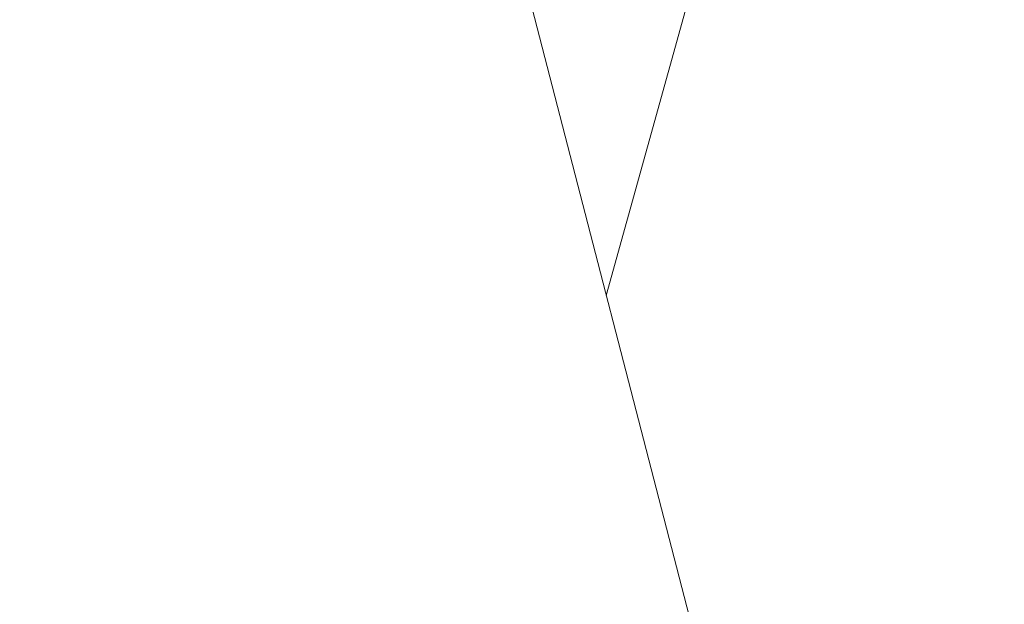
# Model space of a CAD drawing. Header units: millimetres. Extents: x -6861 to -4773, y 84 to 6892.
# Tile 22 of 108: x -6110.048 to -6109.741, y 6528.361 to 6528.544. Entities that reach past the tile are written whole.
import ezdxf

# ---------------------------------------------------------------- set-up
doc = ezdxf.new("R2010")
doc.units = ezdxf.units.MM
doc.layers.add('E-LITE-EQPM', color=7, linetype='Continuous', lineweight=20)

# ---------------------------------------------------------------- blocks, each defined once
blk = doc.blocks.new('01 PODIUM EMPOTRADO CON MARCO 1_glb - PODIUM EMPOTRADO CON MARCO 3_dwg_NS-2254 ÍßÁ_1_5Ð_$$_É_îAÔO-665804-Planta_PDF')
at = {"lineweight": 9}
for p, q in [((-0.51155, -6.11398), (-3.03109, -1.75)), ((-0.75, -4.93577), (-0.75, -5.70096))]:
    blk.add_line(p, q, dxfattribs=at)
blk = doc.blocks.new('01 PODIUM EMPOTRADO CON MARCO 1_glb - 01 PODIUM EMPOTRADO CON MARCO 1-665813-Planta_PDF')
at = {"rotation": 344.4887155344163}
blk.add_blockref('01 PODIUM EMPOTRADO CON MARCO 1_glb - PODIUM EMPOTRADO CON MARCO 3_dwg_NS-2254 ÍßÁ_1_5Ð_$$_É_îAÔO-665804-Planta_PDF', (-3232.68648, 6533.75019), dxfattribs=at)
blk = doc.blocks.new('01 PODIUM EMPOTRADO CON MARCO 1_glb - 01 PODIUM EMPOTRADO CON MARCO 1-V3-Planta_PDF')
at = {"rotation": 344.4887155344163}
blk.add_blockref('01 PODIUM EMPOTRADO CON MARCO 1_glb - PODIUM EMPOTRADO CON MARCO 3_dwg_NS-2254 ÍßÁ_1_5Ð_$$_É_îAÔO-665804-Planta_PDF', (-3232.68648, 6533.75019), dxfattribs=at)

msp = doc.modelspace()

# ---------------------------------------------------------------- block references
at = {"layer": 'E-LITE-EQPM'}
for name in ['01 PODIUM EMPOTRADO CON MARCO 1_glb - 01 PODIUM EMPOTRADO CON MARCO 1-665813-Planta_PDF', '01 PODIUM EMPOTRADO CON MARCO 1_glb - 01 PODIUM EMPOTRADO CON MARCO 1-V3-Planta_PDF']:
    msp.add_blockref(name, (-2874.93154, 0), dxfattribs=at)

doc.saveas('drawing.dxf')
